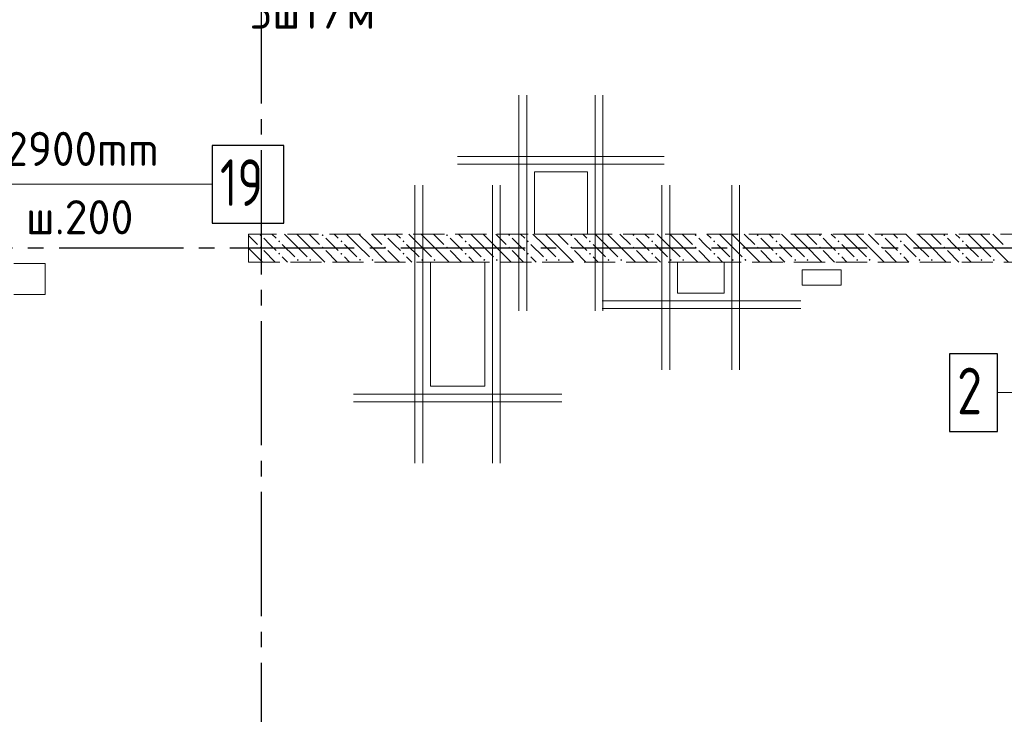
# Model space of a CAD drawing. Header units: millimetres. Extents: x 0 to 32559, y 0 to 42000.
# Tile 16 of 20: x 14771 to 21108, y 28469 to 32940. Entities that reach past the tile are written whole.
import ezdxf

# ---------------------------------------------------------------- set-up
doc = ezdxf.new("R2010")
doc.units = ezdxf.units.MM
doc.linetypes.add('______2', pattern=[270, 200, -70])
doc.linetypes.add('______5', pattern=[1100, 800, -100, 100, -100])
for name, color, linetype, lineweight in [('ДОП Низ по У', 7, 'Continuous', 25), ('Обрамление П-обр. равн.', 7, 'Continuous', 25), ('Обрамление проемов стержнями', 7, 'Continuous', 25), ('Оси', 40, '______5', 18), ('Позиционная метка номер позиции', 7, 'Continuous', 13), ('Фиксатор', 7, 'Continuous', 25)]:
    doc.layers.add(name, color=color, linetype=linetype, lineweight=lineweight)
doc.layers.add('ЖБ Перекрытие верхний уровень', color=7, linetype='Continuous', lineweight=25, true_color=0xe0e0ff)
doc.layers.add('ЖБ Стена верхний уровень', color=7, linetype='Continuous', lineweight=25, true_color=0x006e00)
doc.styles.add('ISOCPEUR', font='txt')

msp = doc.modelspace()

# ---------------------------------------------------------------- hatches: boundary and pattern name
at = {"layer": 'ЖБ Стена верхний уровень', "linetype": 'Continuous', "lineweight": 18, "transparency": 33554687}
for points in [[(16314.5, 31553.1), (16321, 31559.6), (16327.5, 31553.1), (16321, 31546.6)], [(16714.5, 31553.1), (16721, 31559.6), (16727.5, 31553.1), (16721, 31546.6)], [(17114.5, 31553.1), (17121, 31559.6), (17127.5, 31553.1), (17121, 31546.6)], [(17514.5, 31553.1), (17521, 31559.6), (17527.5, 31553.1), (17521, 31546.6)], [(17914.5, 31553.1), (17921, 31559.6), (17927.5, 31553.1), (17921, 31546.6)], [(18314.5, 31553.1), (18321, 31559.6), (18327.5, 31553.1), (18321, 31546.6)], [(18714.5, 31553.1), (18721, 31559.6), (18727.4, 31553.1), (18721, 31546.6)], [(19114.5, 31553.1), (19121, 31559.6), (19127.4, 31553.1), (19121, 31546.6)], [(19514.5, 31553.1), (19521, 31559.6), (19527.4, 31553.1), (19521, 31546.6)], [(19914.5, 31553.1), (19921, 31559.6), (19927.4, 31553.1), (19921, 31546.6)], [(20314.5, 31553.1), (20321, 31559.6), (20327.4, 31553.1), (20321, 31546.6)], [(20714.5, 31553.1), (20721, 31559.6), (20727.4, 31553.1), (20721, 31546.6)], [(16434.5, 31513.1), (16440.9, 31519.6), (16447.4, 31513.1), (16440.9, 31506.6)], [(16834.5, 31513.1), (16840.9, 31519.6), (16847.4, 31513.1), (16840.9, 31506.6)], [(17234.5, 31513.1), (17240.9, 31519.6), (17247.4, 31513.1), (17240.9, 31506.6)], [(17634.5, 31513.1), (17640.9, 31519.6), (17647.4, 31513.1), (17640.9, 31506.6)], [(18034.5, 31513.1), (18040.9, 31519.6), (18047.4, 31513.1), (18040.9, 31506.6)], [(18434.5, 31513.1), (18440.9, 31519.6), (18447.4, 31513.1), (18440.9, 31506.6)], [(18834.5, 31513.1), (18840.9, 31519.6), (18847.4, 31513.1), (18840.9, 31506.6)], [(19234.5, 31513.1), (19240.9, 31519.6), (19247.4, 31513.1), (19240.9, 31506.6)], [(19634.5, 31513.1), (19640.9, 31519.6), (19647.4, 31513.1), (19640.9, 31506.6)], [(20034.5, 31513.1), (20040.9, 31519.6), (20047.4, 31513.1), (20040.9, 31506.6)], [(20434.5, 31513.1), (20440.9, 31519.6), (20447.4, 31513.1), (20440.9, 31506.6)], [(20834.5, 31513.1), (20840.9, 31519.6), (20847.4, 31513.1), (20840.9, 31506.6)], [(16314.5, 31473.1), (16321, 31479.6), (16327.5, 31473.1), (16321, 31466.6)], [(16434.5, 31433.1), (16440.9, 31439.6), (16447.4, 31433.1), (16440.9, 31426.6)], [(16714.5, 31473.1), (16721, 31479.6), (16727.5, 31473.1), (16721, 31466.6)], [(16834.5, 31433.1), (16840.9, 31439.6), (16847.4, 31433.1), (16840.9, 31426.6)], [(17114.5, 31473.1), (17121, 31479.6), (17127.5, 31473.1), (17121, 31466.6)], [(17234.5, 31433.1), (17240.9, 31439.6), (17247.4, 31433.1), (17240.9, 31426.6)], [(17514.5, 31473.1), (17521, 31479.6), (17527.5, 31473.1), (17521, 31466.6)], [(17634.5, 31433.1), (17640.9, 31439.6), (17647.4, 31433.1), (17640.9, 31426.6)], [(17914.5, 31473.1), (17921, 31479.6), (17927.5, 31473.1), (17921, 31466.6)], [(18034.5, 31433.1), (18040.9, 31439.6), (18047.4, 31433.1), (18040.9, 31426.6)], [(18314.5, 31473.1), (18321, 31479.6), (18327.5, 31473.1), (18321, 31466.6)], [(18434.5, 31433.1), (18440.9, 31439.6), (18447.4, 31433.1), (18440.9, 31426.6)], [(18714.5, 31473.1), (18721, 31479.6), (18727.4, 31473.1), (18721, 31466.6)], [(18834.5, 31433.1), (18840.9, 31439.6), (18847.4, 31433.1), (18840.9, 31426.6)], [(19114.5, 31473.1), (19121, 31479.6), (19127.4, 31473.1), (19121, 31466.6)], [(19234.5, 31433.1), (19240.9, 31439.6), (19247.4, 31433.1), (19240.9, 31426.6)], [(19514.5, 31473.1), (19521, 31479.6), (19527.4, 31473.1), (19521, 31466.6)], [(19634.5, 31433.1), (19640.9, 31439.6), (19647.4, 31433.1), (19640.9, 31426.6)], [(19914.5, 31473.1), (19921, 31479.6), (19927.4, 31473.1), (19921, 31466.6)], [(20034.5, 31433.1), (20040.9, 31439.6), (20047.4, 31433.1), (20040.9, 31426.6)], [(20314.5, 31473.1), (20321, 31479.6), (20327.4, 31473.1), (20321, 31466.6)], [(20434.5, 31433.1), (20440.9, 31439.6), (20447.4, 31433.1), (20440.9, 31426.6)], [(20714.5, 31473.1), (20721, 31479.6), (20727.4, 31473.1), (20721, 31466.6)], [(20834.5, 31433.1), (20840.9, 31439.6), (20847.4, 31433.1), (20840.9, 31426.6)], [(16244, 31396.6), (16247.4, 31393.1), (16244, 31389.7)], [(16554.4, 31393.1), (16560.9, 31399.6), (16567.4, 31393.1), (16560.9, 31386.6)], [(16634.5, 31393.1), (16640.9, 31399.6), (16647.4, 31393.1), (16640.9, 31386.6)], [(16954.4, 31393.1), (16960.9, 31399.6), (16967.4, 31393.1), (16960.9, 31386.6)], [(17034.5, 31393.1), (17040.9, 31399.6), (17047.4, 31393.1), (17040.9, 31386.6)], [(17354.4, 31393.1), (17360.9, 31399.6), (17367.4, 31393.1), (17360.9, 31386.6)], [(17434.5, 31393.1), (17440.9, 31399.6), (17447.4, 31393.1), (17440.9, 31386.6)], [(17754.4, 31393.1), (17760.9, 31399.6), (17767.4, 31393.1), (17760.9, 31386.6)], [(17834.5, 31393.1), (17840.9, 31399.6), (17847.4, 31393.1), (17840.9, 31386.6)], [(18154.4, 31393.1), (18160.9, 31399.6), (18167.4, 31393.1), (18160.9, 31386.6)], [(18234.5, 31393.1), (18240.9, 31399.6), (18247.4, 31393.1), (18240.9, 31386.6)], [(18554.4, 31393.1), (18560.9, 31399.6), (18567.4, 31393.1), (18560.9, 31386.6)], [(18634.5, 31393.1), (18640.9, 31399.6), (18647.4, 31393.1), (18640.9, 31386.6)], [(18954.4, 31393.1), (18960.9, 31399.6), (18967.4, 31393.1), (18960.9, 31386.6)], [(19034.5, 31393.1), (19040.9, 31399.6), (19047.4, 31393.1), (19040.9, 31386.6)], [(19354.4, 31393.1), (19360.9, 31399.6), (19367.4, 31393.1), (19360.9, 31386.6)], [(19434.5, 31393.1), (19440.9, 31399.6), (19447.4, 31393.1), (19440.9, 31386.6)], [(19754.4, 31393.1), (19760.9, 31399.6), (19767.4, 31393.1), (19760.9, 31386.6)], [(19834.5, 31393.1), (19840.9, 31399.6), (19847.4, 31393.1), (19840.9, 31386.6)], [(20154.4, 31393.1), (20160.9, 31399.6), (20167.4, 31393.1), (20160.9, 31386.6)], [(20234.5, 31393.1), (20240.9, 31399.6), (20247.4, 31393.1), (20240.9, 31386.6)], [(20554.4, 31393.1), (20560.9, 31399.6), (20567.4, 31393.1), (20560.9, 31386.6)], [(20634.5, 31393.1), (20640.9, 31399.6), (20647.4, 31393.1), (20640.9, 31386.6)], [(20954.4, 31393.1), (20960.9, 31399.6), (20967.4, 31393.1), (20960.9, 31386.6)], [(21034.5, 31393.1), (21040.9, 31399.6), (21047.4, 31393.1), (21040.9, 31386.6)]]:
    msp.add_hatch(color=7, dxfattribs=at).paths.add_polyline_path(points, flags=16)

# ---------------------------------------------------------------- linework, layer by layer
at = {"layer": 'ДОП Низ по У', "color": 7, "linetype": 'Continuous', "lineweight": 13, "transparency": 33554687}
msp.add_line((13809.8, 31881.1), (15895.8, 31881.1), dxfattribs=at)
at = {"layer": 'ДОП Низ по У', "color": 7, "linetype": 'Continuous', "lineweight": 25, "transparency": 33554687}
msp.add_lwpolyline([(16009.8, 31631.1), (16469.8, 31631.1), (16469.8, 32131.1), (16009.8, 32131.1), (16009.8, 31631.1)], dxfattribs=at)
at = {"layer": 'ЖБ Перекрытие верхний уровень', "color": 7, "linetype": 'Continuous', "lineweight": 18, "transparency": 33554687}
for p, q in [((18424, 31960), (18084, 31960)), ((18084, 31960), (18084, 31560)), ((18424, 31560), (18424, 31960)), ((18084, 31560), (18424, 31560)), ((14934, 31370), (14734, 31370)), ((14934, 31170), (14934, 31370)), ((17764, 31380), (17414, 31380)), ((17414, 31380), (17414, 30580)), ((17764, 30580), (17764, 31380)), ((19304, 31380), (19004, 31380)), ((19004, 31380), (19004, 31180)), ((19304, 31180), (19304, 31380)), ((20057.2, 31330), (19807.2, 31330)), ((19807.2, 31330), (19807.2, 31230)), ((20057.2, 31230), (20057.2, 31330)), ((19004, 31180), (19304, 31180)), ((19807.2, 31230), (20057.2, 31230)), ((14734, 31170), (14934, 31170)), ((17414, 30580), (17764, 30580))]:
    msp.add_line(p, q, dxfattribs=at)
at = {"layer": 'ЖБ Стена верхний уровень', "color": 251, "linetype": '______2', "lineweight": 13, "true_color": 0x656565, "transparency": 33554687}
for p, q in [((21824, 31560), (16244, 31560)), ((16244, 31560), (16244, 31380)), ((16244, 31380), (21824, 31380))]:
    msp.add_line(p, q, dxfattribs=at)
at = {"layer": 'ЖБ Стена верхний уровень', "color": 9, "linetype": 'Continuous', "lineweight": 18, "true_color": 0xc7c7c7, "transparency": 33554687}
for p, q in [((16394.1, 31560), (16421, 31533.1)), ((16540.9, 31493.1), (16474.1, 31560)), ((16554.1, 31560), (16621, 31493.1)), ((16634.1, 31560), (16701, 31493.1)), ((16794.1, 31560), (16821, 31533.1)), ((16940.9, 31493.1), (16874.1, 31560)), ((16954.1, 31560), (17021, 31493.1)), ((17034.1, 31560), (17101, 31493.1)), ((17194.1, 31560), (17221, 31533.1)), ((17340.9, 31493.1), (17274.1, 31560)), ((17354.1, 31560), (17421, 31493.1)), ((17434.1, 31560), (17501, 31493.1)), ((17594.1, 31560), (17621, 31533.1)), ((17740.9, 31493.1), (17674.1, 31560)), ((17754.1, 31560), (17821, 31493.1)), ((17834.1, 31560), (17901, 31493.1)), ((17994.1, 31560), (18021, 31533.1)), ((18140.9, 31493.1), (18074.1, 31560)), ((18154.1, 31560), (18221, 31493.1)), ((18234.1, 31560), (18301, 31493.1)), ((18394.1, 31560), (18421, 31533.1)), ((18540.9, 31493.1), (18474.1, 31560)), ((18554.1, 31560), (18621, 31493.1)), ((18634.1, 31560), (18701, 31493.1)), ((18794.1, 31560), (18821, 31533.1)), ((18940.9, 31493.1), (18874.1, 31560)), ((18954.1, 31560), (19021, 31493.1)), ((19034.1, 31560), (19101, 31493.1)), ((19194.1, 31560), (19221, 31533.1)), ((19340.9, 31493.1), (19274.1, 31560)), ((19354.1, 31560), (19421, 31493.1)), ((19434.1, 31560), (19501, 31493.1)), ((19594.1, 31560), (19621, 31533.1)), ((19740.9, 31493.1), (19674.1, 31560)), ((19754.1, 31560), (19821, 31493.1)), ((19834.1, 31560), (19901, 31493.1)), ((19994.1, 31560), (20021, 31533.1)), ((20140.9, 31493.1), (20074.1, 31560)), ((20154.1, 31560), (20221, 31493.1)), ((20234.1, 31560), (20301, 31493.1)), ((20394.1, 31560), (20421, 31533.1)), ((20540.9, 31493.1), (20474.1, 31560)), ((20554.1, 31560), (20621, 31493.1)), ((20634.1, 31560), (20701, 31493.1)), ((20794.1, 31560), (20821, 31533.1)), ((20940.9, 31493.1), (20874.1, 31560)), ((20954.1, 31560), (21021, 31493.1)), ((21034.1, 31560), (21101, 31493.1)), ((16244, 31550.1), (16301, 31493.1)), ((16381, 31493.1), (16340.9, 31533.1)), ((16781, 31493.1), (16740.9, 31533.1)), ((17181, 31493.1), (17140.9, 31533.1)), ((17581, 31493.1), (17540.9, 31533.1)), ((17981, 31493.1), (17940.9, 31533.1)), ((18381, 31493.1), (18340.9, 31533.1)), ((18781, 31493.1), (18740.9, 31533.1)), ((19181, 31493.1), (19140.9, 31533.1)), ((19581, 31493.1), (19540.9, 31533.1)), ((19981, 31493.1), (19940.9, 31533.1)), ((20381, 31493.1), (20340.9, 31533.1)), ((20781, 31493.1), (20740.9, 31533.1)), ((16244, 31470.1), (16334.1, 31380)), ((16340.9, 31453.1), (16414.1, 31380)), ((16421, 31453.1), (16381, 31493.1)), ((16460.9, 31493.1), (16540.9, 31413.1)), ((16540.9, 31493.1), (16621, 31413.1)), ((16621, 31493.1), (16734.1, 31380)), ((16740.9, 31453.1), (16814.1, 31380)), ((16821, 31453.1), (16781, 31493.1)), ((16860.9, 31493.1), (16940.9, 31413.1)), ((16940.9, 31493.1), (17021, 31413.1)), ((17021, 31493.1), (17134.1, 31380)), ((17140.9, 31453.1), (17214.1, 31380)), ((17221, 31453.1), (17181, 31493.1)), ((17260.9, 31493.1), (17340.9, 31413.1)), ((17340.9, 31493.1), (17421, 31413.1)), ((17421, 31493.1), (17534.1, 31380)), ((17540.9, 31453.1), (17614.1, 31380)), ((17621, 31453.1), (17581, 31493.1)), ((17660.9, 31493.1), (17740.9, 31413.1)), ((17740.9, 31493.1), (17821, 31413.1)), ((17821, 31493.1), (17934.1, 31380)), ((17940.9, 31453.1), (18014.1, 31380)), ((18021, 31453.1), (17981, 31493.1)), ((18060.9, 31493.1), (18140.9, 31413.1)), ((18140.9, 31493.1), (18221, 31413.1)), ((18221, 31493.1), (18334.1, 31380)), ((18340.9, 31453.1), (18414.1, 31380)), ((18421, 31453.1), (18381, 31493.1)), ((18460.9, 31493.1), (18540.9, 31413.1)), ((18540.9, 31493.1), (18621, 31413.1)), ((18621, 31493.1), (18734.1, 31380)), ((18740.9, 31453.1), (18814.1, 31380)), ((18821, 31453.1), (18781, 31493.1)), ((18860.9, 31493.1), (18940.9, 31413.1)), ((18940.9, 31493.1), (19021, 31413.1)), ((19021, 31493.1), (19134.1, 31380)), ((19140.9, 31453.1), (19214.1, 31380)), ((19221, 31453.1), (19181, 31493.1)), ((19260.9, 31493.1), (19340.9, 31413.1)), ((19340.9, 31493.1), (19421, 31413.1)), ((19421, 31493.1), (19534.1, 31380)), ((19540.9, 31453.1), (19614.1, 31380)), ((19621, 31453.1), (19581, 31493.1)), ((19660.9, 31493.1), (19740.9, 31413.1)), ((19740.9, 31493.1), (19821, 31413.1)), ((19821, 31493.1), (19934.1, 31380)), ((19940.9, 31453.1), (20014.1, 31380)), ((20021, 31453.1), (19981, 31493.1)), ((20060.9, 31493.1), (20140.9, 31413.1)), ((20140.9, 31493.1), (20221, 31413.1)), ((20221, 31493.1), (20334.1, 31380)), ((20340.9, 31453.1), (20414.1, 31380)), ((20421, 31453.1), (20381, 31493.1)), ((20460.9, 31493.1), (20540.9, 31413.1)), ((20540.9, 31493.1), (20621, 31413.1)), ((20621, 31493.1), (20734.1, 31380)), ((20740.9, 31453.1), (20814.1, 31380)), ((20821, 31453.1), (20781, 31493.1)), ((20860.9, 31493.1), (20940.9, 31413.1)), ((20940.9, 31493.1), (21021, 31413.1)), ((21021, 31493.1), (21134.1, 31380)), ((16460.9, 31413.1), (16494.1, 31380)), ((16860.9, 31413.1), (16894.1, 31380)), ((17260.9, 31413.1), (17294.1, 31380)), ((17660.9, 31413.1), (17694.1, 31380)), ((18060.9, 31413.1), (18094.1, 31380)), ((18460.9, 31413.1), (18494.1, 31380)), ((18860.9, 31413.1), (18894.1, 31380)), ((19260.9, 31413.1), (19294.1, 31380)), ((19660.9, 31413.1), (19694.1, 31380)), ((20060.9, 31413.1), (20094.1, 31380)), ((20460.9, 31413.1), (20494.1, 31380)), ((20860.9, 31413.1), (20894.1, 31380))]:
    msp.add_line(p, q, dxfattribs=at)
at = {"layer": 'Обрамление П-обр. равн.', "color": 7, "linetype": 'Continuous', "lineweight": 25, "transparency": 33554687}
msp.add_lwpolyline([(20754, 30290), (21064, 30290), (21064, 30790), (20754, 30790), (20754, 30290)], dxfattribs=at)
at = {"layer": 'Обрамление проемов стержнями', "color": 7, "linetype": 'Continuous', "lineweight": 18, "transparency": 33554687}
for p, q in [((17984.1, 32455), (17984.1, 31065)), ((17984.1, 32455), (17984.1, 31065)), ((18034.1, 32455), (18034.1, 31065)), ((18034.1, 32455), (18034.1, 31065)), ((18473.8, 32455), (18473.8, 31065)), ((18473.8, 32455), (18473.8, 31065)), ((18523.8, 32455), (18523.8, 31065)), ((18523.8, 32455), (18523.8, 31065)), ((17588.8, 32060), (18918.8, 32060)), ((17588.8, 32060), (18918.8, 32060)), ((17588.8, 32010), (18918.8, 32010)), ((17588.8, 32010), (18918.8, 32010)), ((17314.1, 30085), (17314.1, 31875)), ((17314.1, 30085), (17314.1, 31875)), ((17364.2, 30085), (17364.2, 31875)), ((17364.2, 30085), (17364.2, 31875)), ((17813.8, 30085), (17813.8, 31875)), ((17813.8, 30085), (17813.8, 31875)), ((17863.8, 30085), (17863.8, 31875)), ((17863.8, 30085), (17863.8, 31875)), ((18904, 30685), (18904, 31875)), ((18904, 30685), (18904, 31875)), ((18954, 30685), (18954, 31875)), ((18954, 30685), (18954, 31875)), ((19354, 30685), (19354, 31875)), ((19354, 30685), (19354, 31875)), ((19404, 30685), (19404, 31875)), ((19404, 30685), (19404, 31875)), ((18518.7, 31130), (19799, 31130)), ((18518.7, 31130), (19799, 31130)), ((18518.7, 31080), (19799, 31080)), ((18518.7, 31080), (19799, 31080)), ((16919.2, 30530), (18258.8, 30530)), ((16919.2, 30530), (18258.8, 30530)), ((16919.2, 30480), (18258.8, 30480)), ((16919.2, 30480), (18258.8, 30480))]:
    msp.add_line(p, q, dxfattribs=at)
at = {"layer": 'Оси', "color": 8, "linetype": '______5', "lineweight": -3, "transparency": 33554687}
for p, q in [((16324, 38700), (16324, 14930)), ((26824, 31470), (4600, 31470))]:
    msp.add_line(p, q, dxfattribs=at)
at = {"layer": 'Позиционная метка номер позиции', "color": 7, "linetype": 'Continuous', "lineweight": 13, "transparency": 33554687}
for points in [[(11574, 32270), (11962.9, 31881.1), (16009.8, 31881.1)], [(25649, 31610), (25349, 31310), (25349, 30540), (21064, 30540)], [(26044, 31230), (25744, 30930), (25349, 30930), (25349, 30540), (21064, 30540)]]:
    msp.add_lwpolyline(points, dxfattribs=at)

# ---------------------------------------------------------------- texts
at = {"layer": 'ДОП Низ по У', "color": 7, "linetype": 'Continuous', "lineweight": 13, "transparency": 33554687, "attachment_point": 7, "style": 'ISOCPEUR'}
for s, insert, char_height, width in [('\\W0.96;ø10 L=2900mm ', (13829.8, 31998.4), 220, 2150.516), ('\\W0.75;19', (16059.8, 31741.1), 300, 472.289), ('\\W0.98;23шт. ш.200 ', (13972.8, 31558.4), 220, 1866.447)]:
    msp.add_mtext(s, dxfattribs=dict(at, insert=insert, char_height=char_height, width=width))
at = {"layer": 'Обрамление П-обр. равн.', "color": 7, "linetype": 'Continuous', "lineweight": 13, "transparency": 33554687, "insert": (20804, 30400), "char_height": 300, "width": 326.407, "attachment_point": 7, "style": 'ISOCPEUR'}
msp.add_mtext('\\W0.78;2', dxfattribs=at)
at = {"layer": 'Фиксатор', "color": 7, "linetype": 'Continuous', "lineweight": 25, "transparency": 33554687, "insert": (16249.7, 32881.7), "char_height": 220, "width": 984.31, "attachment_point": 7, "style": 'ISOCPEUR'}
msp.add_mtext('\\W0.95;3шт/м', dxfattribs=at)

doc.saveas('drawing.dxf')
